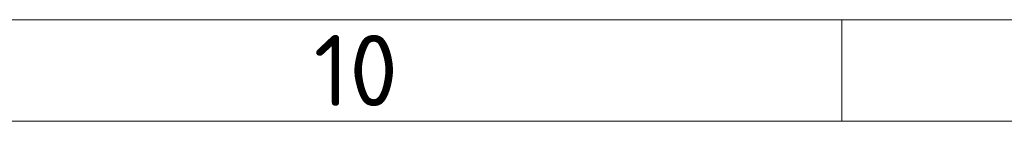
# Model space of a CAD drawing. Header units: millimetres. Extents: x 10 to 1178, y 10 to 830.
# Tile 30 of 33: x 896 to 993, y 820 to 830. Entities that reach past the tile are written whole.
import ezdxf

# ---------------------------------------------------------------- set-up
doc = ezdxf.new("R2010")
doc.units = ezdxf.units.MM
doc.header["$LTSCALE"] = 2
doc.layers.add('Rahmen (ISO)', color=7, linetype='Continuous', lineweight=70)
doc.styles.add('Notiztext (ISO)', font='isocpeur.ttf')

# ---------------------------------------------------------------- blocks, each defined once
blk = doc.blocks.new('Ränder Basler-A2')
at = {"layer": 'Rahmen (ISO)', "color": 7, "lineweight": 18}
blk.add_line((589, 415), (5, 415), dxfattribs=at)
at = {"layer": 'Rahmen (ISO)', "lineweight": 18}
for p, q in [((488.333, 410), (488.333, 415)), ((440.5, 410), (488.333, 410)), ((488.333, 410), (536.167, 410))]:
    blk.add_line(p, q, dxfattribs=at)
at = {"layer": 'Rahmen (ISO)', "insert": (464.417, 412.5), "char_height": 3.5, "attachment_point": 5, "style": 'Notiztext (ISO)'}
blk.add_mtext('\\fISOCPEUR|b0|i0;10', dxfattribs=at)

msp = doc.modelspace()

# ---------------------------------------------------------------- block references
at = {"xscale": 2, "yscale": 2, "zscale": 2}
msp.add_blockref('Ränder Basler-A2', (0, 0), dxfattribs=at)

doc.saveas('drawing.dxf')
